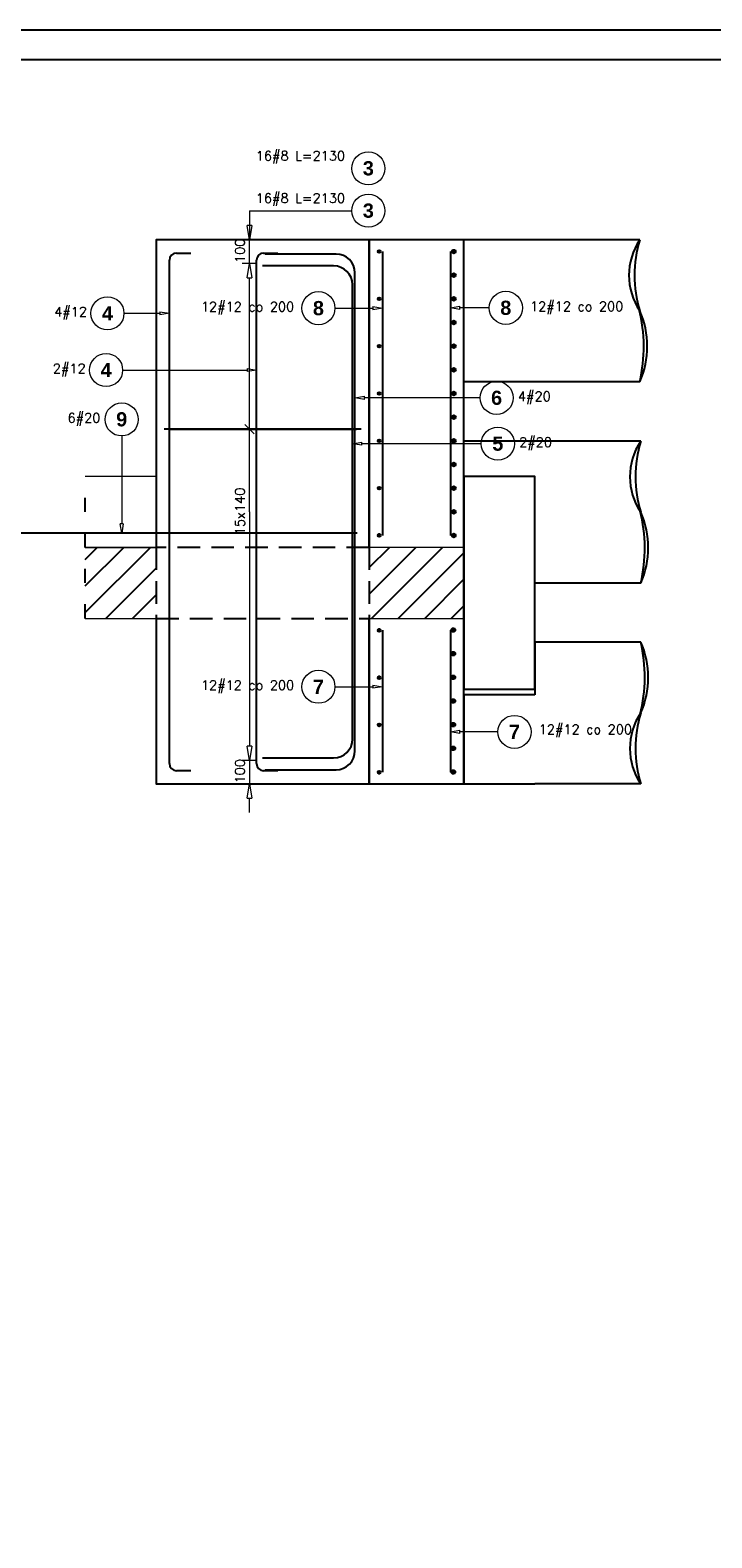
# Model space of a CAD drawing. Header units: millimetres. Extents: x -62590 to 46238, y 147773 to 522018.
# Tile 4 of 93: x 6991 to 9872, y 223770 to 230143. Entities that reach past the tile are written whole.
import ezdxf

# ---------------------------------------------------------------- set-up
doc = ezdxf.new("R2010")
doc.units = ezdxf.units.MM
doc.linetypes.add('ACAD_ISO03W100', pattern=[30, 12, -18])
doc.linetypes.add('HIDDEN', pattern=[9.525, 6.35, -3.175])
for name, color, linetype in [('!PB_Ramka', 7, 'Continuous'), ('AutoCAD_Structural_Detailing_deskowanie', 2, 'Continuous'), ('AutoCAD_Structural_Detailing_kształt pręta', 7, 'Continuous'), ('AutoCAD_Structural_Detailing_opis kształtu pręta', 7, 'Continuous'), ('AutoCAD_Structural_Detailing_opis rozkładu', 7, 'Continuous'), ('AutoCAD_Structural_Detailing_rozkład pręta', 7, 'Continuous'), ('e-cad_cienkie', 1, 'Continuous'), ('e-cad_opisy', 7, 'Continuous'), ('e-cad_prety_przekroj', 4, 'Continuous'), ('e-cad_wypelnienia', 254, 'Continuous')]:
    doc.layers.add(name, color=color, linetype=linetype)
doc.layers.add('KONSTRUKCJA', color=3, linetype='Continuous', lineweight=0)
doc.styles.add('style1', font='simplex.shx')
doc.styles.add('style3', font='arialbd.ttf')
pattern_1 = [(45, (39615.37, -251352.58), (-56.126601, 56.126601), [])]

# ---------------------------------------------------------------- blocks, each defined once
blk = doc.blocks.new('*U590')
at = {"layer": 'e-cad_opisy', "color": 8, "ltscale": 0.4}
blk.add_lwpolyline([(0, 0), (1300, 0), (1300, 420), (25, 420), (25, 297), (0, 297), (0, 0)], dxfattribs=at)
at = {"layer": 'e-cad_opisy', "color": 3, "ltscale": 0.4}
blk.add_lwpolyline([(30, 5), (1295, 5), (1295, 415), (30, 415), (30, 5)], dxfattribs=at)

msp = doc.modelspace()

# ---------------------------------------------------------------- hatches: boundary and pattern name
at = {"layer": 'e-cad_prety_przekroj', "linetype": 'ByBlock', "ltscale": 10}
h = msp.add_hatch(color=256, dxfattribs=at)
edge = h.paths.add_edge_path()
edge.add_arc((8465.3, 229206.9), 6, 0, 360)
h = msp.add_hatch(color=256, dxfattribs=at)
edge = h.paths.add_edge_path()
edge.add_arc((8781, 229206.7), 8, 0, 360)
h = msp.add_hatch(color=256, dxfattribs=at)
edge = h.paths.add_edge_path()
edge.add_arc((8781, 229106.7), 8, 0, 360)
h = msp.add_hatch(color=256, dxfattribs=at)
edge = h.paths.add_edge_path()
edge.add_arc((8465.3, 229006.9), 6, 0, 360)
h = msp.add_hatch(color=256, dxfattribs=at)
edge = h.paths.add_edge_path()
edge.add_arc((8781, 229006.7), 8, 0, 360)
h = msp.add_hatch(color=256, dxfattribs=at)
edge = h.paths.add_edge_path()
edge.add_arc((8781, 228906.7), 8, 0, 360)
h = msp.add_hatch(color=256, dxfattribs=at)
edge = h.paths.add_edge_path()
edge.add_arc((8465.3, 228806.9), 6, 0, 360)
h = msp.add_hatch(color=256, dxfattribs=at)
edge = h.paths.add_edge_path()
edge.add_arc((8781, 228806.7), 8, 0, 360)
h = msp.add_hatch(color=256, dxfattribs=at)
edge = h.paths.add_edge_path()
edge.add_arc((8781, 228706.7), 8, 0, 360)
h = msp.add_hatch(color=256, dxfattribs=at)
edge = h.paths.add_edge_path()
edge.add_arc((8465.3, 228606.9), 6, 0, 360)
h = msp.add_hatch(color=256, dxfattribs=at)
edge = h.paths.add_edge_path()
edge.add_arc((8781, 228606.7), 8, 0, 360)
h = msp.add_hatch(color=256, dxfattribs=at)
edge = h.paths.add_edge_path()
edge.add_arc((8781, 228506.7), 8, 0, 360)
h = msp.add_hatch(color=256, dxfattribs=at)
edge = h.paths.add_edge_path()
edge.add_arc((8465.3, 228406.9), 6, 0, 360)
h = msp.add_hatch(color=256, dxfattribs=at)
edge = h.paths.add_edge_path()
edge.add_arc((8781, 228406.7), 8, 0, 360)
h = msp.add_hatch(color=256, dxfattribs=at)
edge = h.paths.add_edge_path()
edge.add_arc((8781, 228306.7), 8, 0, 360)
h = msp.add_hatch(color=256, dxfattribs=at)
edge = h.paths.add_edge_path()
edge.add_arc((8465.3, 228206.9), 6, 0, 360)
h = msp.add_hatch(color=256, dxfattribs=at)
edge = h.paths.add_edge_path()
edge.add_arc((8781, 228206.7), 8, 0, 360)
h = msp.add_hatch(color=256, dxfattribs=at)
edge = h.paths.add_edge_path()
edge.add_arc((8781, 228106.7), 8, 0, 360)
h = msp.add_hatch(color=256, dxfattribs=at)
edge = h.paths.add_edge_path()
edge.add_arc((8465.3, 228006.9), 6, 0, 360)
h = msp.add_hatch(color=256, dxfattribs=at)
edge = h.paths.add_edge_path()
edge.add_arc((8781, 228006.7), 8, 0, 360)
h = msp.add_hatch(color=256, dxfattribs=at)
edge = h.paths.add_edge_path()
edge.add_arc((8465.6, 227605.5), 6, 0, 360)
h = msp.add_hatch(color=256, dxfattribs=at)
edge = h.paths.add_edge_path()
edge.add_arc((8778.9, 227607), 8, 0, 360)
h = msp.add_hatch(color=256, dxfattribs=at)
edge = h.paths.add_edge_path()
edge.add_arc((8778.9, 227507), 8, 0, 360)
h = msp.add_hatch(color=256, dxfattribs=at)
edge = h.paths.add_edge_path()
edge.add_arc((8465.6, 227405.5), 6, 0, 360)
h = msp.add_hatch(color=256, dxfattribs=at)
edge = h.paths.add_edge_path()
edge.add_arc((8778.9, 227407), 8, 0, 360)
h = msp.add_hatch(color=256, dxfattribs=at)
edge = h.paths.add_edge_path()
edge.add_arc((8778.9, 227307), 8, 0, 360)
h = msp.add_hatch(color=256, dxfattribs=at)
edge = h.paths.add_edge_path()
edge.add_arc((8465.6, 227205.5), 6, 0, 360)
h = msp.add_hatch(color=256, dxfattribs=at)
edge = h.paths.add_edge_path()
edge.add_arc((8778.9, 227207), 8, 0, 360)
h = msp.add_hatch(color=256, dxfattribs=at)
edge = h.paths.add_edge_path()
edge.add_arc((8778.9, 227107), 8, 0, 360)
h = msp.add_hatch(color=256, dxfattribs=at)
edge = h.paths.add_edge_path()
edge.add_arc((8465.6, 227005.5), 6, 0, 360)
h = msp.add_hatch(color=256, dxfattribs=at)
edge = h.paths.add_edge_path()
edge.add_arc((8778.9, 227007), 8, 0, 360)
at = {"layer": 'e-cad_wypelnienia', "linetype": 'ByBlock', "ltscale": 40}
h = msp.add_hatch(dxfattribs=at)
h.set_pattern_fill('ANSI31', color=256, scale=25, style=0)
h.set_pattern_definition(pattern_1)
h.paths.add_polyline_path([(7223.2, 227656.3), (7223.2, 227956.3), (7523.2, 227956.3), (7523.2, 227656.3)])
h = msp.add_hatch(dxfattribs=at)
h.set_pattern_fill('ANSI31', color=256, scale=25, style=0)
h.set_pattern_definition(pattern_1)
h.paths.add_polyline_path([(8823.2, 227656.3), (8823.2, 227806.3), (8823.2, 227956.3), (8823.2, 227956.3), (8423.2, 227956.3), (8423.2, 227656.3)])

# ---------------------------------------------------------------- linework, layer by layer
at = {"layer": 'AutoCAD_Structural_Detailing_deskowanie', "color": 8, "linetype": 'ACAD_ISO03W100', "ltscale": 5}
msp.add_line((7223.2, 227656.3), (7223.2, 228256.3), dxfattribs=at)
at = {"layer": 'AutoCAD_Structural_Detailing_deskowanie'}
for points in [[(8423.2, 227956.3), (8423.2, 229256.3), (7523.2, 229256.3), (7523.2, 227956.3)], [(8423.2, 227656.3), (8423.2, 226956.3), (8823.2, 226956.3), (8823.2, 229256.3), (8423.2, 229256.3), (8423.2, 227956.3)], [(7523.2, 227656.3), (7523.2, 226956.3), (8423.2, 226956.3), (8423.2, 227656.3)]]:
    msp.add_lwpolyline(points, dxfattribs=at)
at = {"layer": 'AutoCAD_Structural_Detailing_deskowanie', "color": 1}
msp.add_lwpolyline([(9123.2, 227356.3), (9123.2, 228256.3), (8823.2, 228256.3), (8823.2, 227356.3)], close=True, dxfattribs=at)
at = {"layer": 'AutoCAD_Structural_Detailing_kształt pręta', "color": 3}
for p, q in [((7609.2, 229200.3), (7669.2, 229200.3)), ((7977.2, 229200.3), (8037.2, 229200.3)), ((8283.2, 229196.3), (7983.2, 229196.3)), ((8479.2, 229206.3), (8479.2, 228006.3)), ((8767.2, 229206.3), (8767.2, 228006.3)), ((7579.2, 227042.3), (7579.2, 229170.3)), ((7947.2, 227042.3), (7947.2, 229170.3)), ((8273, 229146.3), (7973, 229146.3)), ((8363.2, 227096.3), (8363.2, 229116.3)), ((8353, 227146.3), (8353, 229066.3)), ((8373.2, 228016.3), (6723.2, 228016.2)), ((8479.2, 227606.3), (8479.2, 227006.3)), ((8767.2, 227606.3), (8767.2, 227006.3)), ((7669.2, 227012.3), (7609.2, 227012.3)), ((7973, 227066.3), (8273, 227066.3)), ((8037.2, 227012.3), (7977.2, 227012.3)), ((7983.2, 227016.3), (8283.2, 227016.3))]:
    msp.add_line(p, q, dxfattribs=at)
for centre, radius, start, end in [((7609.2, 229170.3), 30, 90, 180), ((7977.2, 229170.3), 30, 90, 180), ((8283.2, 229116.3), 80, 0, 90), ((8273, 229066.3), 80, 0, 90), ((8273, 227146.3), 80, 270, 0), ((8283.2, 227096.3), 80, 270, 0), ((7609.2, 227042.3), 30, 180, 270), ((7977.2, 227042.3), 30, 180, 270)]:
    msp.add_arc(centre, radius, start, end, dxfattribs=at)
at = {"layer": 'AutoCAD_Structural_Detailing_opis kształtu pręta', "color": 8, "lineweight": 0}
for p, q in [((7387.2, 228945.6), (7539.2, 228945.6)), ((7539.2, 228952.3), (7579.2, 228945.6)), ((7539.2, 228952.3), (7539.2, 228939)), ((7579.2, 228945.6), (7539.2, 228939)), ((8278.9, 228967.2), (8439.2, 228967.2)), ((8439.2, 228973.8), (8479.2, 228967.2)), ((8439.2, 228973.8), (8439.2, 228960.5)), ((8479.2, 228967.2), (8439.2, 228960.5)), ((8767.2, 228968.6), (8807.2, 228975.2)), ((8807.2, 228961.9), (8767.2, 228968.6)), ((8807.2, 228961.9), (8807.2, 228975.2)), ((8930.7, 228968.6), (8807.2, 228968.6)), ((7381.6, 228705.8), (7907.2, 228705.8)), ((7907.2, 228712.5), (7947.2, 228705.8)), ((7907.2, 228712.5), (7907.2, 228699.1)), ((7947.2, 228705.8), (7907.2, 228699.1)), ((8363.2, 228588.2), (8403.2, 228594.9)), ((8403.2, 228581.5), (8363.2, 228588.2)), ((8403.2, 228581.5), (8403.2, 228594.9)), ((8891.9, 228588.2), (8403.2, 228588.2)), ((7377.6, 228427.2), (7377.6, 228056.2)), ((8353, 228394.5), (8393, 228401.2)), ((8393, 228387.9), (8353, 228394.5)), ((8393, 228387.9), (8393, 228401.2)), ((8897, 228394.5), (8393, 228394.5)), ((7377.6, 228016.2), (7370.9, 228056.2)), ((7384.3, 228056.2), (7370.9, 228056.2)), ((7384.3, 228056.2), (7377.6, 228016.2)), ((8278.9, 227367.2), (8439.2, 227367.2)), ((8439.2, 227373.8), (8479.2, 227367.2)), ((8439.2, 227373.8), (8439.2, 227360.5)), ((8479.2, 227367.2), (8439.2, 227360.5)), ((8767.2, 227176.3), (8807.2, 227183)), ((8807.2, 227169.7), (8767.2, 227176.3)), ((8807.2, 227169.7), (8807.2, 227183)), ((8967.5, 227176.3), (8807.2, 227176.3))]:
    msp.add_line(p, q, dxfattribs=at)
for centre in [(7317.2, 228945.6), (8208.9, 228967.2), (9000.7, 228968.6), (7311.6, 228705.8), (8961.9, 228588.2), (7377.6, 228497.2), (8967, 228394.5), (8208.9, 227367.2), (9037.5, 227176.3)]:
    msp.add_circle(centre, 70, dxfattribs=at)
at = {"layer": 'AutoCAD_Structural_Detailing_opis rozkładu', "color": 8, "lineweight": 0}
for p, q in [((7917.2, 229379.3), (7917.2, 229256.3)), ((7917.2, 229379.3), (8349.9, 229379.3)), ((7917.2, 229376.3), (7917.2, 229316.3)), ((7917.2, 229256.3), (7907.2, 229316.3)), ((7927.2, 229316.3), (7907.2, 229316.3)), ((7927.2, 229316.3), (7917.2, 229256.3)), ((7887.2, 229256.3), (7947.2, 229256.3)), ((7917.2, 229156.3), (7917.2, 229256.3)), ((7947.2, 229156.3), (7887.2, 229156.3)), ((7907.2, 229096.3), (7917.2, 229156.3)), ((7917.2, 229156.3), (7927.2, 229096.3)), ((7907.2, 229096.3), (7927.2, 229096.3)), ((7917.2, 229016.3), (7917.2, 229096.3)), ((7917.2, 228876.2), (7917.2, 229016.3)), ((7917.2, 228736.2), (7917.2, 228876.2)), ((7917.2, 228596.2), (7917.2, 228736.2)), ((7917.2, 228456.2), (7917.2, 228596.2)), ((7937.2, 228436.2), (7897.2, 228476.2)), ((7937.2, 228456.2), (7897.2, 228456.2)), ((7917.2, 228316.2), (7917.2, 228456.2)), ((7917.2, 228176.2), (7917.2, 228316.2)), ((7917.2, 228106.2), (7917.2, 228176.2)), ((7917.2, 228106.2), (7917.2, 228036.1)), ((7917.2, 228036.1), (7917.2, 227896.1)), ((7917.2, 227896.1), (7917.2, 227756.1)), ((7917.2, 227756.1), (7917.2, 227616.1)), ((7917.2, 227616.1), (7917.2, 227476.1)), ((7917.2, 227476.1), (7917.2, 227336.1)), ((7917.2, 227336.1), (7917.2, 227196.1)), ((7917.2, 227196.1), (7917.2, 227116)), ((7917.2, 227056), (7907.2, 227116)), ((7927.2, 227116), (7907.2, 227116)), ((7927.2, 227116), (7917.2, 227056)), ((7947.2, 227056), (7887.2, 227056)), ((7917.2, 227056), (7917.2, 226956.3)), ((7887.2, 226956.3), (7947.2, 226956.3)), ((7907.2, 226896.3), (7917.2, 226956.3)), ((7917.2, 226956.3), (7927.2, 226896.3)), ((7907.2, 226896.3), (7927.2, 226896.3)), ((7917.2, 226836.3), (7917.2, 226896.3))]:
    msp.add_line(p, q, dxfattribs=at)
for centre in [(8419.9, 229558.3), (8419.9, 229379.3)]:
    msp.add_circle(centre, 70, dxfattribs=at)
at = {"layer": 'AutoCAD_Structural_Detailing_rozkład pręta', "color": 3, "linetype": 'ByBlock', "lineweight": 25}
for p, q in [((7577.2, 228456.2), (7557.2, 228456.2)), ((7577.2, 228456.2), (7557.2, 228456.2)), ((7591.3, 228456.2), (7557.2, 228456.2)), ((7577.2, 228456.2), (7557.2, 228456.2)), ((7577.2, 228456.2), (7557.2, 228456.2)), ((7591.3, 228456.2), (7557.2, 228456.2)), ((7598.4, 228456.2), (7563.1, 228456.2)), ((7598.4, 228456.2), (7563.1, 228456.2)), ((7577.2, 228456.2), (8369.2, 228456.2)), ((8369.2, 228456.2), (7577.2, 228456.2)), ((7577.2, 228456.2), (8369.2, 228456.2)), ((8369.2, 228456.2), (7577.2, 228456.2)), ((7591.3, 228456.2), (7626.7, 228456.2)), ((7591.3, 228456.2), (7626.7, 228456.2)), ((8389.2, 228456.2), (8369.2, 228456.2)), ((8389.2, 228456.2), (8369.2, 228456.2)), ((8389.2, 228456.2), (8369.2, 228456.2)), ((8389.2, 228456.2), (8369.2, 228456.2))]:
    msp.add_line(p, q, dxfattribs=at)
at = {"layer": 'e-cad_cienkie', "color": 253, "linetype": 'ByBlock', "ltscale": 10}
for p, q in [((9566.8, 229256.3), (8823.2, 229256.3)), ((8823.2, 228656.3), (8823.2, 229256.3)), ((9566.8, 228656.3), (8823.2, 228656.3)), ((9570.9, 228404.7), (8823.2, 228404.7)), ((9123.2, 227804.7), (9123.2, 228256.3)), ((9570.9, 227804.7), (9123.2, 227804.7)), ((9570.9, 227556.3), (9123.2, 227556.3)), ((9123.2, 227556.3), (9123.2, 227332.9)), ((9570.9, 226956.3), (9123.2, 226956.3))]:
    msp.add_line(p, q, dxfattribs=at)
at = {"layer": 'e-cad_cienkie', "color": 9, "linetype": 'HIDDEN', "ltscale": 15}
for p, q in [((7523.2, 227956.3), (7523.2, 227656.3)), ((8423.2, 227956.3), (8423.2, 227656.3))]:
    msp.add_line(p, q, dxfattribs=at)
for points in [[(8423.2, 227956.3), (7523.2, 227956.3)], [(7523.2, 227656.3), (8423.2, 227656.3)]]:
    msp.add_lwpolyline(points, dxfattribs=at)
at = {"layer": 'e-cad_cienkie', "color": 253, "linetype": 'ByBlock', "ltscale": 10}
msp.add_lwpolyline([(9123.2, 227332.9), (8823.2, 227332.9), (8823.2, 226956.3), (9123.2, 226956.3)], dxfattribs=at)
for centre, radius, start, end in [((9790.7, 229106.3), 269.4, 146.17141, 213.82859), ((10050.6, 229106.3), 506.5, 162.77334, 197.22666), ((8944.9, 228803.9), 639.2, 346.65053, 14.29664), ((9230, 228806.3), 368.7, 335.99421, 24.00579), ((9794.7, 228254.7), 269.4, 146.17141, 213.82859), ((10054.7, 228254.7), 506.5, 162.77334, 197.22666), ((8948.9, 227952.2), 639.2, 346.65053, 14.29664), ((9234.1, 227954.7), 368.7, 335.99421, 24.00579), ((8948.9, 227408.7), 639.2, 345.70336, 13.34947), ((9234.1, 227406.3), 368.7, 335.99421, 24.00579), ((9794.7, 227106.3), 269.4, 146.17141, 213.82859), ((10054.7, 227106.3), 506.5, 162.77334, 197.22666)]:
    msp.add_arc(centre, radius, start, end, dxfattribs=at)
at = {"layer": 'e-cad_prety_przekroj', "linetype": 'ByBlock', "ltscale": 10}
for centre, radius in [((8465.3, 229206.9), 6), ((8781, 229206.7), 8), ((8781, 229106.7), 8), ((8465.3, 229006.9), 6), ((8781, 229006.7), 8), ((8781, 228906.7), 8), ((8465.3, 228806.9), 6), ((8781, 228806.7), 8), ((8781, 228706.7), 8), ((8465.3, 228606.9), 6), ((8781, 228606.7), 8), ((8781, 228506.7), 8), ((8465.3, 228406.9), 6), ((8781, 228406.7), 8), ((8781, 228306.7), 8), ((8465.3, 228206.9), 6), ((8781, 228206.7), 8), ((8781, 228106.7), 8), ((8465.3, 228006.9), 6), ((8781, 228006.7), 8), ((8465.6, 227605.5), 6), ((8778.9, 227607), 8), ((8778.9, 227507), 8), ((8465.6, 227405.5), 6), ((8778.9, 227407), 8), ((8778.9, 227307), 8), ((8465.6, 227205.5), 6), ((8778.9, 227207), 8), ((8778.9, 227107), 8), ((8465.6, 227005.5), 6), ((8778.9, 227007), 8)]:
    msp.add_circle(centre, radius, dxfattribs=at)
at = {"layer": 'KONSTRUKCJA', "color": 2, "linetype": 'Continuous', "lineweight": 0}
for points in [[(7223.2, 227956.3), (7523.2, 227956.3), (7523.2, 228256.3), (7223.2, 228256.3)], [(7523.2, 227956.3), (7223.2, 227956.3)], [(8423.2, 227656.3), (8823.2, 227656.3), (8823.2, 227956.3), (8423.2, 227956.3)], [(7223.2, 227656.3), (7523.2, 227656.3)]]:
    msp.add_lwpolyline(points, dxfattribs=at)

# ---------------------------------------------------------------- block references
at = {"layer": '!PB_Ramka', "xscale": 25, "yscale": 25, "zscale": 25}
msp.add_blockref('*U590', (1238, 219642.6), dxfattribs=at)

# ---------------------------------------------------------------- texts
at = {"layer": 'AutoCAD_Structural_Detailing_opis kształtu pręta', "color": 1, "char_height": 60, "attachment_point": 5, "style": 'style3'}
for s, insert in [('4', (7317.2, 228945.6)), ('8', (8208.9, 228967.2)), ('8', (9000.7, 228968.6)), ('4', (7311.6, 228705.8)), ('6', (8961.9, 228588.2)), ('9', (7377.6, 228497.2)), ('5', (8967, 228394.5)), ('7', (8208.9, 227367.2)), ('7', (9037.5, 227176.3))]:
    msp.add_mtext(s, dxfattribs=dict(at, insert=insert))
at = {"layer": 'AutoCAD_Structural_Detailing_opis kształtu pręta', "color": 2, "char_height": 40, "attachment_point": 5, "style": 'style1'}
for s, insert in [('12#12 co 200 ', (7909.4, 228967.2)), ('12#12 co 200 ', (9300.2, 228968.6)), ('4#12  ', (7161.5, 228945.6)), ('2#12  ', (7155.9, 228705.8)), ('4#20  ', (9121.4, 228588.2)), ('6#20  ', (7218, 228497.2)), ('2#20  ', (9126.5, 228394.5)), ('12#12 co 200 ', (7909.4, 227367.2)), ('12#12 co 200 ', (9337, 227180.7))]:
    msp.add_mtext(s, dxfattribs=dict(at, insert=insert))
at = {"layer": 'AutoCAD_Structural_Detailing_opis rozkładu', "color": 2, "char_height": 40, "attachment_point": 5, "style": 'style1'}
for insert in [(8132.8, 229604.9), (8132.8, 229426)]:
    msp.add_mtext('16#8 L=2130', dxfattribs=dict(at, insert=insert))
at = {"layer": 'AutoCAD_Structural_Detailing_opis rozkładu', "color": 1, "char_height": 60, "attachment_point": 5, "style": 'style3'}
for insert in [(8419.9, 229558.3), (8419.9, 229379.3)]:
    msp.add_mtext('3', dxfattribs=dict(at, insert=insert))
at = {"layer": 'AutoCAD_Structural_Detailing_opis rozkładu', "color": 2, "char_height": 40, "attachment_point": 7, "rotation": 90, "style": 'style1'}
for s, insert in [('100', (7897.2, 229158.6)), ('15x140', (7897.2, 228008.1)), ('100', (7897.2, 226958.5))]:
    msp.add_mtext(s, dxfattribs=dict(at, insert=insert))

doc.saveas('drawing.dxf')
